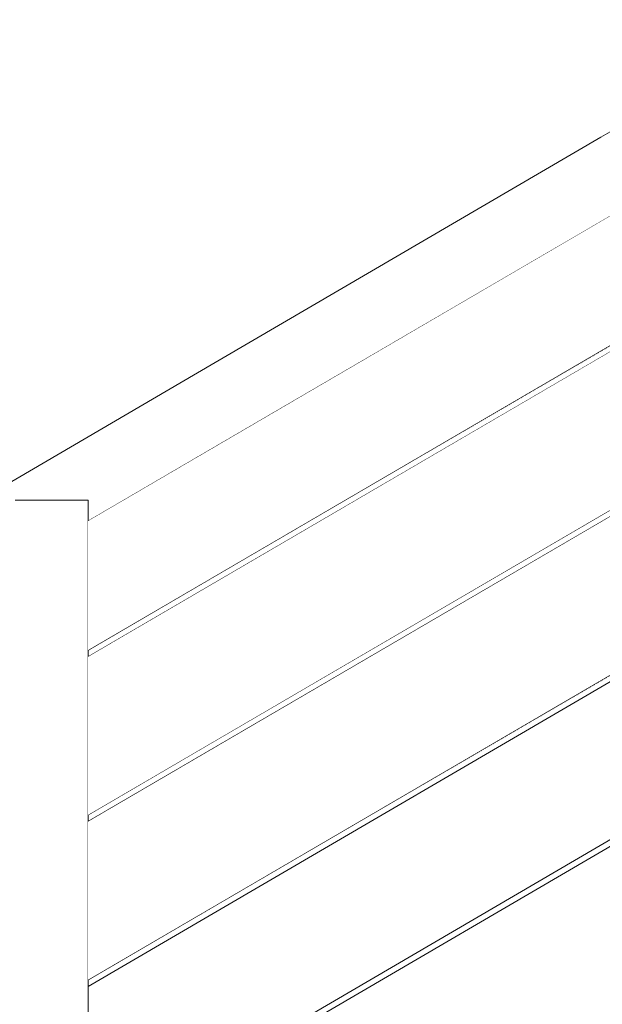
# Model space of a CAD drawing. Header units: millimetres. Extents: x -126680 to -83680, y 18016 to 39016.
# Tile 111 of 121: x -108441 to -108041, y 32910 to 33587. Entities that reach past the tile are written whole.
import ezdxf

# ---------------------------------------------------------------- set-up
doc = ezdxf.new("R2010")
doc.units = ezdxf.units.MM
doc.header["$MEASUREMENT"] = 0
doc.linetypes.add('Wipeout_Contour', pattern=[1000, 0, -1000])
doc.layers.add('Nowe_Konstrukcja - Schody', color=7, linetype='Continuous')
doc.layers.add('Nowe_Konstrukcja - Ściany zew', color=7, linetype='Continuous')
doc.layers.add('Nowe_Konstrukcja - Schody_Nr_pióra__101', color=250, linetype='Continuous', lineweight=13, true_color=0x333333)

msp = doc.modelspace()

# ---------------------------------------------------------------- wipeouts: each hides what was drawn before it
at = {"color": 254, "linetype": 'Wipeout_Contour', "lineweight": 0, "ltscale": 453947.187446}
msp.add_wipeout([(-108600.63, 33177.68), (-108597.9, 33173), (-108427.9, 33272.35), (-108430.63, 33277.03)], dxfattribs=at).dxf.layer = 'Nowe_Konstrukcja - Schody'
at = {"color": 254, "linetype": 'Wipeout_Contour', "lineweight": 0, "ltscale": 452167.391743}
msp.add_wipeout([(-108309.69, 32749.26), (-108308.98, 32748.04), (-108028.98, 32911.68), (-108029.69, 32912.9)], dxfattribs=at).dxf.layer = 'Nowe_Konstrukcja - Schody'

# ---------------------------------------------------------------- next in the draw order: wipeouts: each hides what was drawn before it
at = {"color": 254, "linetype": 'Wipeout_Contour', "lineweight": 0, "ltscale": 794208.827773}
msp.add_wipeout([(-108427.9, 33272.35), (-108597.9, 33173), (-108593.81, 33166), (-108443.98, 33253.56), (-108443.98, 33257.09), (-108437.94, 33257.09), (-108423.81, 33265.35)], dxfattribs=at).dxf.layer = 'Nowe_Konstrukcja - Schody'
at = {"color": 254, "linetype": 'Wipeout_Contour', "lineweight": 0, "ltscale": 452163.242076}
msp.add_wipeout([(-108308.98, 32748.04), (-108308.27, 32746.82), (-108028.27, 32910.46), (-108028.98, 32911.68)], dxfattribs=at).dxf.layer = 'Nowe_Konstrukcja - Schody'

# ---------------------------------------------------------------- next in the draw order: wipeouts: each hides what was drawn before it
at = {"color": 254, "linetype": 'Wipeout_Contour', "lineweight": 0, "ltscale": 340240.454212}
msp.add_wipeout([(-108423.81, 33265.35), (-108437.94, 33257.09), (-108418.98, 33257.09)], dxfattribs=at).dxf.layer = 'Nowe_Konstrukcja - Schody'
at = {"color": 254, "linetype": 'Wipeout_Contour', "lineweight": 0, "ltscale": 452170.326011}
msp.add_wipeout([(-108309.99, 32749.77), (-108309.69, 32749.26), (-108029.69, 32912.9), (-108029.99, 32913.4)], dxfattribs=at).dxf.layer = 'Nowe_Konstrukcja - Schody'

# ---------------------------------------------------------------- next in the draw order: wipeouts: each hides what was drawn before it
at = {"color": 254, "linetype": 'Wipeout_Contour', "lineweight": 0, "ltscale": 453957.954602}
msp.add_wipeout([(-108431.59, 33278.67), (-108601.59, 33179.32), (-108600.63, 33177.68), (-108430.63, 33277.03)], dxfattribs=at).dxf.layer = 'Nowe_Konstrukcja - Schody'
at = {"color": 254, "linetype": 'Wipeout_Contour', "lineweight": 0, "ltscale": 452299.260707}
msp.add_wipeout([(-108309.69, 32862.59), (-108308.98, 32861.37), (-108028.98, 33025.01), (-108029.69, 33026.23)], dxfattribs=at).dxf.layer = 'Nowe_Konstrukcja - Schody'

# ---------------------------------------------------------------- next in the draw order: wipeouts: each hides what was drawn before it
at = {"color": 254, "linetype": 'Wipeout_Contour', "lineweight": 0, "ltscale": 453507.73541}
msp.add_wipeout([(-108430.63, 33277.03), (-108427.9, 33272.35), (-108317.9, 33336.64), (-108320.63, 33341.31)], dxfattribs=at).dxf.layer = 'Nowe_Konstrukcja - Schody'
at = {"color": 254, "linetype": 'Wipeout_Contour', "lineweight": 0, "ltscale": 452295.107355}
msp.add_wipeout([(-108308.98, 32861.37), (-108308.27, 32860.15), (-108028.27, 33023.79), (-108028.98, 33025.01)], dxfattribs=at).dxf.layer = 'Nowe_Konstrukcja - Schody'

# ---------------------------------------------------------------- next in the draw order: wipeouts: each hides what was drawn before it
at = {"color": 254, "linetype": 'Wipeout_Contour', "lineweight": 0, "ltscale": 453487.821535}
msp.add_wipeout([(-108427.9, 33272.35), (-108423.81, 33265.35), (-108313.81, 33329.63), (-108317.9, 33336.64)], dxfattribs=at).dxf.layer = 'Nowe_Konstrukcja - Schody'
at = {"color": 254, "linetype": 'Wipeout_Contour', "lineweight": 0, "ltscale": 452292.170501}
msp.add_wipeout([(-108308.27, 32860.15), (-108307.97, 32859.65), (-108027.97, 33023.28), (-108028.27, 33023.79)], dxfattribs=at).dxf.layer = 'Nowe_Konstrukcja - Schody'

# ---------------------------------------------------------------- next in the draw order: wipeouts: each hides what was drawn before it
at = {"color": 254, "linetype": 'Wipeout_Contour', "lineweight": 0, "ltscale": 453461.80386}
msp.add_wipeout([(-108423.81, 33265.35), (-108418.98, 33257.09), (-108308.98, 33321.37), (-108313.81, 33329.63)], dxfattribs=at).dxf.layer = 'Nowe_Konstrukcja - Schody'
at = {"color": 254, "linetype": 'Wipeout_Contour', "lineweight": 0, "ltscale": 452302.197581}
msp.add_wipeout([(-108309.99, 32863.1), (-108309.69, 32862.59), (-108029.69, 33026.23), (-108029.99, 33026.74)], dxfattribs=at).dxf.layer = 'Nowe_Konstrukcja - Schody'

# ---------------------------------------------------------------- next in the draw order: wipeouts: each hides what was drawn before it
at = {"color": 254, "linetype": 'Wipeout_Contour', "lineweight": 0, "ltscale": 453422.633876}
msp.add_wipeout([(-108418.98, 33257.09), (-108400.02, 33257.09), (-108304.15, 33313.11), (-108308.98, 33321.37)], dxfattribs=at).dxf.layer = 'Nowe_Konstrukcja - Schody'

# ---------------------------------------------------------------- next in the draw order: wipeouts: each hides what was drawn before it
at = {"color": 254, "linetype": 'Wipeout_Contour', "lineweight": 0, "ltscale": 566764.561244}
msp.add_wipeout([(-108400.02, 33257.09), (-108393.98, 33257.09), (-108393.98, 33251.22), (-108300.06, 33306.11), (-108304.15, 33313.11)], dxfattribs=at).dxf.layer = 'Nowe_Konstrukcja - Schody'

# ---------------------------------------------------------------- next in the draw order: wipeouts: each hides what was drawn before it
at = {"color": 254, "linetype": 'Wipeout_Contour', "lineweight": 0, "ltscale": 453364.608042}
msp.add_wipeout([(-108393.98, 33251.22), (-108393.98, 33244.95), (-108297.33, 33301.43), (-108300.06, 33306.11)], dxfattribs=at).dxf.layer = 'Nowe_Konstrukcja - Schody'

# ---------------------------------------------------------------- next in the draw order: wipeouts: each hides what was drawn before it
at = {"color": 254, "linetype": 'Wipeout_Contour', "lineweight": 0, "ltscale": 453356.744195}
msp.add_wipeout([(-108297.33, 33301.43), (-108393.98, 33244.95), (-108393.98, 33242.74), (-108296.37, 33299.79)], dxfattribs=at).dxf.layer = 'Nowe_Konstrukcja - Schody'

# ---------------------------------------------------------------- next in the draw order: wipeouts: each hides what was drawn before it
at = {"color": 254, "linetype": 'Wipeout_Contour', "lineweight": 0, "ltscale": 453518.513002}
msp.add_wipeout([(-108321.59, 33342.96), (-108431.59, 33278.67), (-108430.63, 33277.03), (-108320.63, 33341.31)], dxfattribs=at).dxf.layer = 'Nowe_Konstrukcja - Schody'
at = {"color": 254, "linetype": 'Wipeout_Contour', "lineweight": 0, "ltscale": 453042.20426}
msp.add_wipeout([(-108443.98, 32257.74), (-108393.98, 32257.74), (-108393.98, 33257.09), (-108443.98, 33257.09)], dxfattribs=at).dxf.layer = 'Nowe_Konstrukcja - Schody'

# ---------------------------------------------------------------- next in the draw order: linework, layer by layer
at = {"layer": 'Nowe_Konstrukcja - Schody_Nr_pióra__101', "color": 250, "linetype": 'Continuous', "lineweight": 13, "true_color": 0x333333}
for p, q in [((-108601.59, 33179.32), (-108431.59, 33278.67)), ((-108443.98, 33257.09), (-108393.98, 33257.09))]:
    msp.add_line(p, q, dxfattribs=at)

# ---------------------------------------------------------------- next in the draw order: wipeouts: each hides what was drawn before it
at = {"color": 254, "linetype": 'Wipeout_Contour', "lineweight": 0, "ltscale": 452896.767406}
msp.add_wipeout([(-108320.63, 33341.31), (-108317.9, 33336.64), (-108037.9, 33500.27), (-108040.63, 33504.95)], dxfattribs=at).dxf.layer = 'Nowe_Konstrukcja - Schody'
at = {"color": 254, "linetype": 'Wipeout_Contour', "lineweight": 0, "ltscale": 453004.617506}
msp.add_wipeout([(-108393.98, 32926.67), (-108393.98, 32925.03), (-108308.98, 32974.71), (-108309.69, 32975.93)], dxfattribs=at).dxf.layer = 'Nowe_Konstrukcja - Schody'

# ---------------------------------------------------------------- next in the draw order: wipeouts: each hides what was drawn before it
at = {"color": 254, "linetype": 'Wipeout_Contour', "lineweight": 0, "ltscale": 452876.826644}
msp.add_wipeout([(-108317.9, 33336.64), (-108313.81, 33329.63), (-108033.81, 33493.27), (-108037.9, 33500.27)], dxfattribs=at).dxf.layer = 'Nowe_Konstrukcja - Schody'
at = {"color": 254, "linetype": 'Wipeout_Contour', "lineweight": 0, "ltscale": 453001.588917}
msp.add_wipeout([(-108393.98, 32925.03), (-108393.98, 32923.39), (-108308.27, 32973.49), (-108308.98, 32974.71)], dxfattribs=at).dxf.layer = 'Nowe_Konstrukcja - Schody'

# ---------------------------------------------------------------- next in the draw order: wipeouts: each hides what was drawn before it
at = {"color": 254, "linetype": 'Wipeout_Contour', "lineweight": 0, "ltscale": 452850.773836}
msp.add_wipeout([(-108313.81, 33329.63), (-108308.98, 33321.37), (-108028.98, 33485.01), (-108033.81, 33493.27)], dxfattribs=at).dxf.layer = 'Nowe_Konstrukcja - Schody'
at = {"color": 254, "linetype": 'Wipeout_Contour', "lineweight": 0, "ltscale": 452999.450669}
msp.add_wipeout([(-108393.98, 32923.39), (-108393.98, 32922.71), (-108307.97, 32972.98), (-108308.27, 32973.49)], dxfattribs=at).dxf.layer = 'Nowe_Konstrukcja - Schody'

# ---------------------------------------------------------------- next in the draw order: wipeouts: each hides what was drawn before it
at = {"color": 254, "linetype": 'Wipeout_Contour', "lineweight": 0, "ltscale": 452822.575833}
msp.add_wipeout([(-108308.98, 33321.37), (-108304.15, 33313.11), (-108024.15, 33476.75), (-108028.98, 33485.01)], dxfattribs=at).dxf.layer = 'Nowe_Konstrukcja - Schody'
at = {"color": 254, "linetype": 'Wipeout_Contour', "lineweight": 0, "ltscale": 453006.762403}
msp.add_wipeout([(-108393.98, 32927.35), (-108393.98, 32926.67), (-108309.69, 32975.93), (-108309.99, 32976.43)], dxfattribs=at).dxf.layer = 'Nowe_Konstrukcja - Schody'

# ---------------------------------------------------------------- next in the draw order: wipeouts: each hides what was drawn before it
at = {"color": 254, "linetype": 'Wipeout_Contour', "lineweight": 0, "ltscale": 452796.525528}
msp.add_wipeout([(-108304.15, 33313.11), (-108300.06, 33306.11), (-108020.06, 33469.75), (-108024.15, 33476.75)], dxfattribs=at).dxf.layer = 'Nowe_Konstrukcja - Schody'
at = {"color": 254, "linetype": 'Wipeout_Contour', "lineweight": 0, "ltscale": 452431.545472}
msp.add_wipeout([(-108309.69, 32975.93), (-108308.98, 32974.71), (-108028.98, 33138.34), (-108029.69, 33139.56)], dxfattribs=at).dxf.layer = 'Nowe_Konstrukcja - Schody'

# ---------------------------------------------------------------- next in the draw order: wipeouts: each hides what was drawn before it
at = {"color": 254, "linetype": 'Wipeout_Contour', "lineweight": 0, "ltscale": 452776.588294}
msp.add_wipeout([(-108300.06, 33306.11), (-108297.33, 33301.43), (-108017.33, 33465.07), (-108020.06, 33469.75)], dxfattribs=at).dxf.layer = 'Nowe_Konstrukcja - Schody'
at = {"color": 254, "linetype": 'Wipeout_Contour', "lineweight": 0, "ltscale": 452427.38844}
msp.add_wipeout([(-108308.98, 32974.71), (-108308.27, 32973.49), (-108028.27, 33137.12), (-108028.98, 33138.34)], dxfattribs=at).dxf.layer = 'Nowe_Konstrukcja - Schody'

# ---------------------------------------------------------------- next in the draw order: wipeouts: each hides what was drawn before it
at = {"color": 254, "linetype": 'Wipeout_Contour', "lineweight": 0, "ltscale": 452765.798621}
msp.add_wipeout([(-108017.33, 33465.07), (-108297.33, 33301.43), (-108296.37, 33299.79), (-108016.37, 33463.43)], dxfattribs=at).dxf.layer = 'Nowe_Konstrukcja - Schody'
at = {"color": 254, "linetype": 'Wipeout_Contour', "lineweight": 0, "ltscale": 452424.448985}
msp.add_wipeout([(-108308.27, 32973.49), (-108307.97, 32972.98), (-108027.97, 33136.62), (-108028.27, 33137.12)], dxfattribs=at).dxf.layer = 'Nowe_Konstrukcja - Schody'

# ---------------------------------------------------------------- next in the draw order: wipeouts: each hides what was drawn before it
at = {"color": 254, "linetype": 'Wipeout_Contour', "lineweight": 0, "ltscale": 452907.55955}
msp.add_wipeout([(-108041.59, 33506.59), (-108321.59, 33342.96), (-108320.63, 33341.31), (-108040.63, 33504.95)], dxfattribs=at).dxf.layer = 'Nowe_Konstrukcja - Schody'
at = {"color": 254, "linetype": 'Wipeout_Contour', "lineweight": 0, "ltscale": 452434.484947}
msp.add_wipeout([(-108309.99, 32976.43), (-108309.69, 32975.93), (-108029.69, 33139.56), (-108029.99, 33140.07)], dxfattribs=at).dxf.layer = 'Nowe_Konstrukcja - Schody'

# ---------------------------------------------------------------- next in the draw order: linework, layer by layer
at = {"layer": 'Nowe_Konstrukcja - Schody_Nr_pióra__101', "color": 250, "linetype": 'Continuous', "lineweight": 13, "true_color": 0x333333}
for p, q in [((-108431.59, 33278.67), (-108321.59, 33342.96)), ((-108309.99, 32863.1), (-108029.99, 33026.74)), ((-108307.97, 32859.65), (-108027.97, 33023.28)), ((-108393.98, 32927.35), (-108309.99, 32976.43)), ((-108393.98, 32922.71), (-108307.97, 32972.98))]:
    msp.add_line(p, q, dxfattribs=at)

# ---------------------------------------------------------------- next in the draw order: wipeouts: each hides what was drawn before it
at = {"color": 254, "linetype": 'Wipeout_Contour', "lineweight": 0, "ltscale": 452031.700824}
msp.add_wipeout([(-107761.59, 33670.23), (-108041.59, 33506.59), (-108040.63, 33504.95), (-107760.63, 33668.59)], dxfattribs=at).dxf.layer = 'Nowe_Konstrukcja - Schody'
at = {"color": 254, "linetype": 'Wipeout_Contour', "lineweight": 0, "ltscale": 453136.723102}
msp.add_wipeout([(-108393.98, 33040), (-108393.98, 33038.36), (-108308.98, 33088.04), (-108309.69, 33089.26)], dxfattribs=at).dxf.layer = 'Nowe_Konstrukcja - Schody'

# ---------------------------------------------------------------- next in the draw order: linework, layer by layer
at = {"layer": 'Nowe_Konstrukcja - Schody_Nr_pióra__101', "color": 250, "linetype": 'Continuous', "lineweight": 13, "true_color": 0x333333}
msp.add_line((-108041.59, 33506.59), (-107761.59, 33670.23), dxfattribs=at)

# ---------------------------------------------------------------- next in the draw order: wipeouts: each hides what was drawn before it
at = {"color": 254, "linetype": 'Wipeout_Contour', "lineweight": 0, "ltscale": 453133.689676}
msp.add_wipeout([(-108393.98, 33038.36), (-108393.98, 33036.73), (-108308.27, 33086.82), (-108308.98, 33088.04)], dxfattribs=at).dxf.layer = 'Nowe_Konstrukcja - Schody'

# ---------------------------------------------------------------- next in the draw order: wipeouts: each hides what was drawn before it
at = {"color": 254, "linetype": 'Wipeout_Contour', "lineweight": 0, "ltscale": 453131.548001}
msp.add_wipeout([(-108393.98, 33036.73), (-108393.98, 33036.05), (-108307.97, 33086.31), (-108308.27, 33086.82)], dxfattribs=at).dxf.layer = 'Nowe_Konstrukcja - Schody'

# ---------------------------------------------------------------- next in the draw order: wipeouts: each hides what was drawn before it
at = {"color": 254, "linetype": 'Wipeout_Contour', "lineweight": 0, "ltscale": 453138.871413}
msp.add_wipeout([(-108393.98, 33040.68), (-108393.98, 33040), (-108309.69, 33089.26), (-108309.99, 33089.77)], dxfattribs=at).dxf.layer = 'Nowe_Konstrukcja - Schody'

# ---------------------------------------------------------------- next in the draw order: wipeouts: each hides what was drawn before it
at = {"color": 254, "linetype": 'Wipeout_Contour', "lineweight": 0, "ltscale": 452564.245674}
msp.add_wipeout([(-108309.69, 33089.26), (-108308.98, 33088.04), (-108028.98, 33251.68), (-108029.69, 33252.9)], dxfattribs=at).dxf.layer = 'Nowe_Konstrukcja - Schody'

# ---------------------------------------------------------------- next in the draw order: wipeouts: each hides what was drawn before it
at = {"color": 254, "linetype": 'Wipeout_Contour', "lineweight": 0, "ltscale": 452560.084969}
msp.add_wipeout([(-108308.98, 33088.04), (-108308.27, 33086.82), (-108028.27, 33250.46), (-108028.98, 33251.68)], dxfattribs=at).dxf.layer = 'Nowe_Konstrukcja - Schody'

# ---------------------------------------------------------------- next in the draw order: wipeouts: each hides what was drawn before it
at = {"color": 254, "linetype": 'Wipeout_Contour', "lineweight": 0, "ltscale": 452557.142916}
msp.add_wipeout([(-108308.27, 33086.82), (-108307.97, 33086.31), (-108027.97, 33249.95), (-108028.27, 33250.46)], dxfattribs=at).dxf.layer = 'Nowe_Konstrukcja - Schody'

# ---------------------------------------------------------------- next in the draw order: wipeouts: each hides what was drawn before it
at = {"color": 254, "linetype": 'Wipeout_Contour', "lineweight": 0, "ltscale": 452567.187746}
msp.add_wipeout([(-108309.99, 33089.77), (-108309.69, 33089.26), (-108029.69, 33252.9), (-108029.99, 33253.4)], dxfattribs=at).dxf.layer = 'Nowe_Konstrukcja - Schody'

# ---------------------------------------------------------------- next in the draw order: linework, layer by layer
at = {"layer": 'Nowe_Konstrukcja - Schody_Nr_pióra__101', "color": 250, "linetype": 'Continuous', "lineweight": 13, "true_color": 0x333333}
for p, q in [((-108309.99, 32976.43), (-108029.99, 33140.07)), ((-108307.97, 32972.98), (-108027.97, 33136.62)), ((-108393.98, 33040.68), (-108309.99, 33089.77)), ((-108393.98, 33036.05), (-108307.97, 33086.31))]:
    msp.add_line(p, q, dxfattribs=at)

# ---------------------------------------------------------------- next in the draw order: wipeouts: each hides what was drawn before it
at = {"color": 254, "linetype": 'Wipeout_Contour', "lineweight": 0, "ltscale": 453269.243588}
msp.add_wipeout([(-108393.98, 33153.34), (-108393.98, 33151.7), (-108308.98, 33201.37), (-108309.69, 33202.59)], dxfattribs=at).dxf.layer = 'Nowe_Konstrukcja - Schody'

# ---------------------------------------------------------------- next in the draw order: wipeouts: each hides what was drawn before it
at = {"color": 254, "linetype": 'Wipeout_Contour', "lineweight": 0, "ltscale": 453266.205331}
msp.add_wipeout([(-108393.98, 33151.7), (-108393.98, 33150.06), (-108308.27, 33200.15), (-108308.98, 33201.37)], dxfattribs=at).dxf.layer = 'Nowe_Konstrukcja - Schody'

# ---------------------------------------------------------------- next in the draw order: wipeouts: each hides what was drawn before it
at = {"color": 254, "linetype": 'Wipeout_Contour', "lineweight": 0, "ltscale": 453264.060234}
msp.add_wipeout([(-108393.98, 33150.06), (-108393.98, 33149.38), (-108307.97, 33199.65), (-108308.27, 33200.15)], dxfattribs=at).dxf.layer = 'Nowe_Konstrukcja - Schody'

# ---------------------------------------------------------------- next in the draw order: wipeouts: each hides what was drawn before it
at = {"color": 254, "linetype": 'Wipeout_Contour', "lineweight": 0, "ltscale": 453271.395309}
msp.add_wipeout([(-108393.98, 33154.01), (-108393.98, 33153.34), (-108309.69, 33202.59), (-108309.99, 33203.1)], dxfattribs=at).dxf.layer = 'Nowe_Konstrukcja - Schody'

# ---------------------------------------------------------------- next in the draw order: linework, layer by layer
at = {"layer": 'Nowe_Konstrukcja - Schody_Nr_pióra__101', "color": 250, "linetype": 'Continuous', "lineweight": 13, "true_color": 0x333333}
msp.add_line((-108393.98, 32257.74), (-108393.98, 33257.09), dxfattribs=at)

# ---------------------------------------------------------------- next in the draw order: wipeouts: each hides what was drawn before it
at = {"color": 254, "linetype": 'Wipeout_Contour', "lineweight": 0, "ltscale": 452697.360947}
msp.add_wipeout([(-108309.69, 33202.59), (-108308.98, 33201.37), (-108028.98, 33365.01), (-108029.69, 33366.23)], dxfattribs=at).dxf.layer = 'Nowe_Konstrukcja - Schody'

# ---------------------------------------------------------------- next in the draw order: wipeouts: each hides what was drawn before it
at = {"color": 254, "linetype": 'Wipeout_Contour', "lineweight": 0, "ltscale": 452693.196574}
msp.add_wipeout([(-108308.98, 33201.37), (-108308.27, 33200.15), (-108028.27, 33363.79), (-108028.98, 33365.01)], dxfattribs=at).dxf.layer = 'Nowe_Konstrukcja - Schody'

# ---------------------------------------------------------------- next in the draw order: wipeouts: each hides what was drawn before it
at = {"color": 254, "linetype": 'Wipeout_Contour', "lineweight": 0, "ltscale": 452690.251928}
msp.add_wipeout([(-108308.27, 33200.15), (-108307.97, 33199.65), (-108027.97, 33363.28), (-108028.27, 33363.79)], dxfattribs=at).dxf.layer = 'Nowe_Konstrukcja - Schody'

# ---------------------------------------------------------------- next in the draw order: wipeouts: each hides what was drawn before it
at = {"color": 254, "linetype": 'Wipeout_Contour', "lineweight": 0, "ltscale": 452700.305613}
msp.add_wipeout([(-108309.99, 33203.1), (-108309.69, 33202.59), (-108029.69, 33366.23), (-108029.99, 33366.74)], dxfattribs=at).dxf.layer = 'Nowe_Konstrukcja - Schody'

# ---------------------------------------------------------------- next in the draw order: linework, layer by layer
at = {"layer": 'Nowe_Konstrukcja - Schody_Nr_pióra__101', "color": 250, "linetype": 'Continuous', "lineweight": 13, "true_color": 0x333333}
for p, q in [((-108321.59, 33342.96), (-108041.59, 33506.59)), ((-108296.37, 33299.79), (-108016.37, 33463.43)), ((-108309.99, 33203.1), (-108029.99, 33366.74)), ((-108307.97, 33199.65), (-108027.97, 33363.28)), ((-108393.98, 33242.74), (-108296.37, 33299.79)), ((-108309.99, 33089.77), (-108029.99, 33253.4)), ((-108307.97, 33086.31), (-108027.97, 33249.95)), ((-108393.98, 33154.01), (-108309.99, 33203.1)), ((-108393.98, 33149.38), (-108307.97, 33199.65))]:
    msp.add_line(p, q, dxfattribs=at)

# ---------------------------------------------------------------- next in the draw order: wipeouts: each hides what was drawn before it
at = {"color": 254, "linetype": 'Wipeout_Contour', "lineweight": 0, "ltscale": 790838.51423}
msp.add_wipeout([(-108393.98, 33242.74), (-108393.98, 33154.01), (-107749.99, 33530.37), (-107493.98, 33679.99), (-107493.98, 33768.72), (-107736.37, 33627.06), (-108016.37, 33463.43)], dxfattribs=at).dxf.layer = 'Nowe_Konstrukcja - Ściany zew'

# ---------------------------------------------------------------- next in the draw order: wipeouts: each hides what was drawn before it
at = {"color": 254, "linetype": 'Wipeout_Contour', "lineweight": 0, "ltscale": 677832.253643}
msp.add_wipeout([(-108393.98, 33149.38), (-108393.98, 33040.68), (-107493.98, 33566.66), (-107493.98, 33675.36), (-107747.97, 33526.92), (-108027.97, 33363.28)], dxfattribs=at).dxf.layer = 'Nowe_Konstrukcja - Ściany zew'

# ---------------------------------------------------------------- next in the draw order: wipeouts: each hides what was drawn before it
at = {"color": 254, "linetype": 'Wipeout_Contour', "lineweight": 0, "ltscale": 903409.972301}
msp.add_wipeout([(-108393.98, 32927.35), (-108029.99, 33140.07), (-107749.99, 33303.71), (-107493.98, 33453.32), (-107493.98, 33562.02), (-107747.97, 33413.59), (-108027.97, 33249.95), (-108393.98, 33036.05)], dxfattribs=at).dxf.layer = 'Nowe_Konstrukcja - Ściany zew'

doc.saveas('drawing.dxf')
